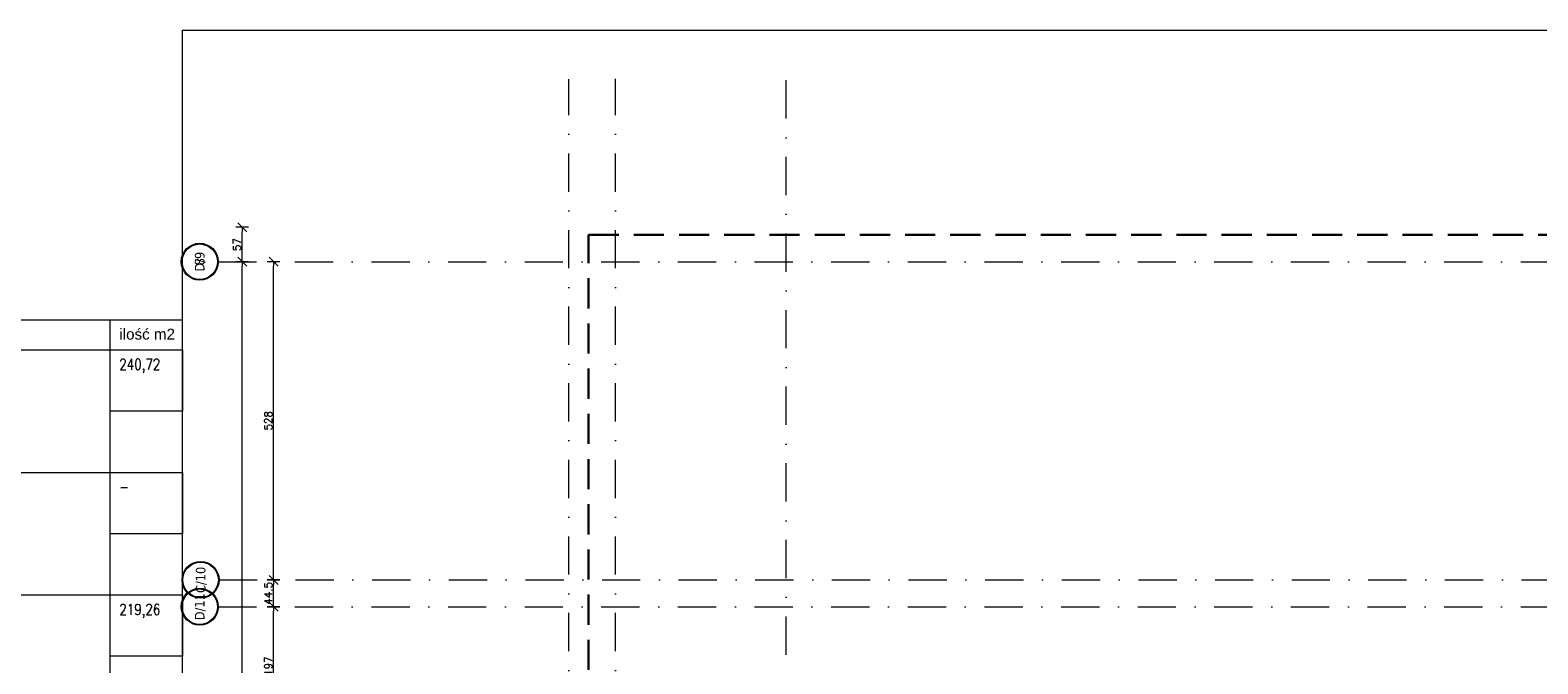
# Model space of a CAD drawing. Header units: millimetres. Extents: x 23192 to 177760, y -399809 to -79279.
# Tile 69 of 256: x 48312 to 50813, y -198166 to -197115. Entities that reach past the tile are written whole.
import ezdxf
from ezdxf.enums import TextEntityAlignment as Align

# ---------------------------------------------------------------- set-up
doc = ezdxf.new("R2010")
doc.units = ezdxf.units.MM
doc.linetypes.add('6279-A-FP00$0$DASHED', pattern=[0.75, 0.5, -0.25])
doc.linetypes.add('DASHDOT', pattern=[25.4, 12.7, -6.35, 0, -6.35])
doc.layers.get('0').update_dxf_attribs({"lineweight": 0})
for name, color, linetype, lineweight in [('!! 0_ Istn-sciany', 3, 'Continuous', 30), ('!! 0_Osie', 1, 'DASHDOT', 13), ('!! 2_LEGENDA', 253, 'Continuous', 13), ('!! wymiary osi', 250, 'Continuous', 9), ('0-osie-liniA', 14, 'DASHDOT', 5), ('0-osie-tx', 66, 'Continuous', 9)]:
    doc.layers.add(name, color=color, linetype=linetype, lineweight=lineweight)
doc.layers.add('!! 0_ramki', color=66, linetype='Continuous', lineweight=9, plot=False)
doc.styles.add('ARIAL', font='tahoma.ttf')
doc.styles.get("Standard").update_dxf_attribs({"font": 'arial.ttf', "height": 25})
doc.styles.add('TAHOMA', font='tahoma.ttf')
doc.styles.add('TXT', font='simplex.shx')
doc.dimstyles.new('DIM50', dxfattribs={"dimscale": 5, "dimtxt": 2.5, "dimasz": 1.5, "dimexe": 0, "dimexo": 0, "dimgap": 0.5, "dimtad": 1, "dimdec": 4, "dimrnd": 0.5, "dimdsep": 46, "dimtxsty": 'TXT', "dimblk1": 'TICK1', "dimblk2": 'TICK1', "dimsah": 1, "dimcen": 0, "dimse1": 1, "dimse2": 1, "dimclrd": 1, "dimclre": 7, "dimclrt": 9, "dimadec": 0, "dimazin": 0, "dimtfac": 1, "dimtdec": 4, "dimtmove": 2, "dimatfit": 3, "dimldrblk": 'TICK1', "dimfxl": 1, "dimtolj": 1, "dimarcsym": 0})

# ---------------------------------------------------------------- blocks, each defined once
blk = doc.blocks.new('*U81')
h = blk.add_hatch(color=256)
edge = h.paths.add_edge_path()
edge.add_arc((0, 0), 30.6, 0, 360)
edge = h.paths.add_edge_path(flags=17)
edge.add_arc((0, 0), 29.4, 0, 360)
for radius in [30.6, 29.4]:
    blk.add_circle((0, 0), radius)
at = {"style": 'TAHOMA', "flags": 8}
blk.add_attdef('ANSICHTSNUMMER', text='', height=16, dxfattribs=at).set_placement((0, 0), align=Align.MIDDLE_CENTER)
blk = doc.blocks.new('TICK1')
at = {"color": 2}
blk.add_line((-1, -1), (1, 1), dxfattribs=at)
at = {"color": 0}
for p, q in [((0, 0), (-1, 0)), ((0, -1.4), (0, 1.4))]:
    blk.add_line(p, q, dxfattribs=at)
blk = doc.blocks.new('*D3768')
at = {"layer": '!! wymiary osi', "color": 1, "lineweight": -2, "transparency": 16777216}
blk.add_line((48716.3, -198324.1), (48716.3, -198142.1), dxfattribs=at)
at = {"layer": 'DEFPOINTS', "color": 0, "transparency": 16777216}
for p in [(48716.3, -198134.6), (48716.3, -198134.6), (48812, -198331.6)]:
    blk.add_point(p, dxfattribs=at)
at = {"layer": '!! wymiary osi', "color": 1, "lineweight": -2, "transparency": 16777216, "xscale": 7.5, "yscale": 7.5, "zscale": 7.5}
for p, rotation in [((48716.3, -198134.6), 90), ((48716.3, -198331.6), 270)]:
    blk.add_blockref('TICK1', p, dxfattribs=dict(at, rotation=rotation))
at = {"layer": '!! wymiary osi', "color": 9, "transparency": 16777216, "insert": (48707.5, -198233.1), "char_height": 12.5, "attachment_point": 5, "rotation": 90, "style": 'TXT'}
blk.add_mtext('\\A1;197', dxfattribs=at)
blk = doc.blocks.new('*D3769')
at = {"layer": '!! wymiary osi', "color": 1, "lineweight": -2, "transparency": 16777216}
blk.add_line((48716.3, -198127.1), (48716.3, -198097.6), dxfattribs=at)
at = {"layer": 'DEFPOINTS', "color": 0, "transparency": 16777216}
for p in [(48716.3, -198090.1), (48716.3, -198090.1), (48716.3, -198134.6)]:
    blk.add_point(p, dxfattribs=at)
at = {"layer": '!! wymiary osi', "color": 1, "lineweight": -2, "transparency": 16777216, "xscale": 7.5, "yscale": 7.5, "zscale": 7.5}
for p, rotation in [((48716.3, -198090.1), 90), ((48716.3, -198134.6), 270)]:
    blk.add_blockref('TICK1', p, dxfattribs=dict(at, rotation=rotation))
at = {"layer": '!! wymiary osi', "color": 9, "transparency": 16777216, "insert": (48707.5, -198112.3), "char_height": 12.5, "attachment_point": 5, "rotation": 90, "style": 'TXT'}
blk.add_mtext('\\A1;44.5', dxfattribs=at)
blk = doc.blocks.new('*D3770')
at = {"layer": '!! wymiary osi', "color": 1, "lineweight": -2, "transparency": 16777216}
blk.add_line((48716.3, -198082.6), (48716.3, -197569.6), dxfattribs=at)
at = {"layer": 'DEFPOINTS', "color": 0, "transparency": 16777216}
for p in [(48716.3, -197562.1), (48716.3, -197562.1), (48716.3, -198090.1)]:
    blk.add_point(p, dxfattribs=at)
at = {"layer": '!! wymiary osi', "color": 1, "lineweight": -2, "transparency": 16777216, "xscale": 7.5, "yscale": 7.5, "zscale": 7.5}
for p, rotation in [((48716.3, -197562.1), 90), ((48716.3, -198090.1), 270)]:
    blk.add_blockref('TICK1', p, dxfattribs=dict(at, rotation=rotation))
at = {"layer": '!! wymiary osi', "color": 9, "transparency": 16777216, "insert": (48707.5, -197826.1), "char_height": 12.5, "attachment_point": 5, "rotation": 90, "style": 'TXT'}
blk.add_mtext('\\A1;528', dxfattribs=at)
blk = doc.blocks.new('*D3782')
at = {"layer": '!! wymiary osi', "color": 1, "lineweight": -2, "transparency": 16777216}
blk.add_line((48664.2, -199518.6), (48664.2, -197569.6), dxfattribs=at)
at = {"layer": 'DEFPOINTS', "color": 0, "transparency": 16777216}
for p in [(48625.5, -197562.1), (48664.2, -197562.1), (48625.5, -199526.1)]:
    blk.add_point(p, dxfattribs=at)
at = {"layer": '!! wymiary osi', "color": 1, "lineweight": -2, "transparency": 16777216, "xscale": 7.5, "yscale": 7.5, "zscale": 7.5}
for p, rotation in [((48664.2, -197562.1), 90), ((48664.2, -199526.1), 270)]:
    blk.add_blockref('TICK1', p, dxfattribs=dict(at, rotation=rotation))
at = {"layer": '!! wymiary osi', "color": 9, "transparency": 16777216, "insert": (48655.5, -198544.1), "char_height": 12.5, "attachment_point": 5, "rotation": 90, "style": 'TXT'}
blk.add_mtext('\\A1;1964', dxfattribs=at)
blk = doc.blocks.new('*D3791')
at = {"layer": '!! wymiary osi', "color": 1, "lineweight": -2, "transparency": 16777216}
blk.add_line((48664.2, -197554.6), (48664.2, -197512.5), dxfattribs=at)
at = {"layer": 'DEFPOINTS', "color": 0, "transparency": 16777216}
for p in [(48664.2, -197505), (49283.2, -197505), (49283.2, -197562.1)]:
    blk.add_point(p, dxfattribs=at)
at = {"layer": '!! wymiary osi', "color": 1, "lineweight": -2, "transparency": 16777216, "xscale": 7.5, "yscale": 7.5, "zscale": 7.5}
for p, rotation in [((48664.2, -197505), 90), ((48664.2, -197562.1), 270)]:
    blk.add_blockref('TICK1', p, dxfattribs=dict(at, rotation=rotation))
at = {"layer": '!! wymiary osi', "color": 9, "transparency": 16777216, "insert": (48655.5, -197533.6), "char_height": 12.5, "attachment_point": 5, "rotation": 90, "style": 'TXT'}
blk.add_mtext('\\A1;57', dxfattribs=at)
blk = doc.blocks.new('BLOK OSI')
at = {"layer": '0-osie-liniA', "ltscale": 5}
for points in [[(49206.21142, -199860.81919), (49206.21142, -197259.3316)], [(49283.21142, -199860.81919), (49283.21142, -197258.8316)], [(49566.21142, -199866.5098), (49566.21142, -197259.3316)], [(48624.30568, -197562.0883), (53810.60983, -197562.0883)], [(48625.50568, -198090.0883), (53810.60983, -198090.0883)], [(48624.30568, -198134.5883), (52188.53244, -198134.5883)]]:
    blk.add_lwpolyline(points, dxfattribs=at)
at = {"layer": '0-osie-tx'}
ref = blk.add_blockref('*U81', (48593.70568, -197562.0883), dxfattribs=dict(at, rotation=270))
ref.add_attrib('ANSICHTSNUMMER', '8', dxfattribs={"layer": '0', "height": 16, "rotation": 90, "style": 'TAHOMA', "flags": 8}).set_placement((48593.70568, -197562.0883), align=Align.MIDDLE_CENTER)
ref = blk.add_blockref('*U81', (48593.70568, -197562.0883), dxfattribs=dict(at, rotation=270))
ref.add_attrib('ANSICHTSNUMMER', 'D/9', dxfattribs={"layer": '0', "height": 16, "rotation": 90, "style": 'TAHOMA', "flags": 8}).set_placement((48593.70568, -197562.0883), align=Align.MIDDLE_CENTER)
ref = blk.add_blockref('*U81', (48595.21615, -198090.0883), dxfattribs=dict(at, rotation=270))
ref.add_attrib('ANSICHTSNUMMER', 'C/10', dxfattribs={"layer": '0', "height": 16, "rotation": 90, "style": 'TAHOMA', "flags": 8}).set_placement((48595.21615, -198090.0883), align=Align.MIDDLE_CENTER)
ref = blk.add_blockref('*U81', (48593.70568, -198134.5883), dxfattribs=dict(at, rotation=270))
ref.add_attrib('ANSICHTSNUMMER', 'D/11', dxfattribs={"layer": '0', "height": 16, "rotation": 90, "style": 'TAHOMA', "flags": 8}).set_placement((48593.70568, -198134.5883), align=Align.MIDDLE_CENTER)
at = {"layer": '!! wymiary osi'}
for base, p1, p2, picture, middle in [((48664.20401, -197505.04847), (49283.21142, -197562.0883), (49283.21142, -197505.04847), '*D3791', (48655.45401, -197533.56839)), ((48716.25261, -197562.0883), (48716.25261, -198090.0883), (48716.25261, -197562.0883), '*D3770', (48707.50261, -197826.0883)), ((48716.25261, -198090.0883), (48716.25261, -198134.5883), (48716.25261, -198090.0883), '*D3769', (48707.50261, -198112.3383)), ((48716.25261, -198134.5883), (48811.95701, -198331.5883), (48716.25261, -198134.5883), '*D3768', (48707.50261, -198233.0883))]:
    dim = blk.add_linear_dim(base=base, p1=p1, p2=p2, angle=90, dimstyle='DIM50', dxfattribs=at)
    dim.commit()
    dim.dimension.update_dxf_attribs({"geometry": picture, "text_midpoint": middle})
dim = blk.add_aligned_dim(p1=(48625.50568, -199526.0883), p2=(48625.50568, -197562.0883), distance=-38.69833, dimstyle='DIM50', dxfattribs=at)
dim.commit()
dim.dimension.update_dxf_attribs({"geometry": '*D3782', "text_midpoint": (48655.45401, -198544.0883)})

msp = doc.modelspace()

# ---------------------------------------------------------------- linework, layer by layer
at = {"layer": '!! 0_ Istn-sciany', "linetype": '6279-A-FP00$0$DASHED', "ltscale": 100}
msp.add_lwpolyline([(49161.71142, -198251.5883), (49238.71142, -198251.5883), (49238.71142, -197454.5883), (51966.71142, -197454.5883)], dxfattribs=at)
at = {"layer": '!! 0_ramki'}
msp.add_lwpolyline([(48565.42916, -197114.84055), (52765.42916, -197114.84055), (52765.42916, -200084.84055), (48565.42916, -200084.84055)], close=True, dxfattribs=at)
at = {"layer": '!! 2_LEGENDA', "ltscale": 100}
for p, q in [((47545.42916, -197595.33912), (48565.42916, -197595.33912)), ((47545.42916, -197645.33912), (48565.42916, -197645.33912)), ((47545.42916, -197848.74344), (48565.42916, -197848.74344)), ((47545.42916, -198052.14776), (48565.42916, -198052.14776))]:
    msp.add_line(p, q, dxfattribs=at)
for points in [[(48445.42916, -199315.76504), (48445.42916, -197595.33912)], [(48565.42916, -199390.76504), (48565.42916, -197595.33912)], [(47545.42916, -197848.74344), (48565.42916, -197848.74344)]]:
    msp.add_lwpolyline(points, dxfattribs=at)
for points in [[(48445.42916, -197645.33912), (48565.42916, -197645.33912), (48565.42916, -197747.04128), (48445.42916, -197747.04128)], [(48445.42916, -197848.74344), (48565.42916, -197848.74344), (48565.42916, -197950.4456), (48445.42916, -197950.4456)], [(48445.42916, -198052.14776), (48565.42916, -198052.14776), (48565.42916, -198153.84992), (48445.42916, -198153.84992)]]:
    msp.add_lwpolyline(points, close=True, dxfattribs=at)

# ---------------------------------------------------------------- block references
at = {"layer": '!! 0_Osie'}
msp.add_blockref('BLOK OSI', (0, 63), dxfattribs=at)

# ---------------------------------------------------------------- texts
at = {"layer": '!! 2_LEGENDA', "ltscale": 100, "insert": (48460.42916, -197610.33912), "char_height": 18, "attachment_point": 1, "style": 'ARIAL'}
msp.add_mtext('{\\fArial|b0|i0|c238|p0;ilość m2}', dxfattribs=at)
at = {"layer": '!! 2_LEGENDA', "ltscale": 100, "insert": (48460.42916, -197660.33912), "char_height": 18, "width": 1.1873222, "attachment_point": 1}
msp.add_mtext('{\\Fromans|c238;\\W0.8;240,72}', dxfattribs=at)
at = {"layer": '!! 2_LEGENDA', "ltscale": 100, "char_height": 18, "attachment_point": 1}
for s, insert in [('{\\Fromans|c238;\\W0.8;- }', (48460.42916, -197863.74344)), ('{\\Fromans|c238;\\W0.8;219,26}', (48460.42916, -198067.14776))]:
    msp.add_mtext(s, dxfattribs=dict(at, insert=insert))

doc.saveas('drawing.dxf')
